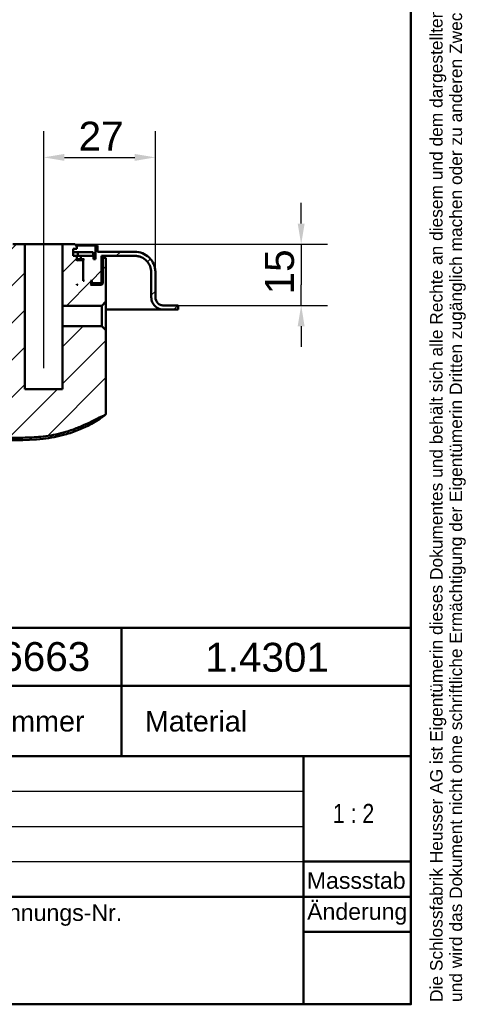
# Model space of a CAD drawing. Header units: millimetres. Extents: x 20 to 833, y 20 to 574.
# Tile 20 of 26: x 725 to 833, y 20 to 258. Entities that reach past the tile are written whole.
import ezdxf
from ezdxf.enums import TextEntityAlignment as Align

# ---------------------------------------------------------------- set-up
doc = ezdxf.new("R2010")
doc.units = ezdxf.units.MM
doc.header["$LTSCALE"] = 2
for name, color, linetype, lineweight in [('Bemaßungen(DIN)', 7, 'Continuous', 25), ('Mittellinie(DIN)', 7, 'Continuous', 25), ('Sichtbare Kanten(DIN)', 7, 'Continuous', 50), ('Skizziergeometrie(DIN)', 7, 'Continuous', 50), ('Skizzierlinie(DIN)', 7, 'Continuous', 25), ('Symbole(DIN)', 7, 'Continuous', 25)]:
    doc.layers.add(name, color=color, linetype=linetype, lineweight=lineweight)
doc.layers.add('Schraffur', color=179, linetype='Continuous', lineweight=9, true_color=0x1e1e47)
doc.styles.add('Aktuell-DIN', font='arial.ttf')
doc.styles.add('STANDARD-DIN~0', font='arial.ttf')
doc.styles.add('Textstil10', font='arial.ttf')
doc.styles.add('Textstil41', font='arial.ttf', dxfattribs={"width": 0.8})
doc.styles.add('Textstil83', font='arial.ttf', dxfattribs={"width": 0.8})
doc.dimstyles.new('CAD-LAN', dxfattribs={"dimscale": 2, "dimtxt": 3.5, "dimasz": 2.5, "dimexe": 3.175, "dimexo": 0, "dimgap": 0.8, "dimtad": 1, "dimrnd": 1e-08, "dimtxsty": 'STANDARD-DIN~0', "dimcen": 0.09, "dimdle": 10, "dimclrd": 250, "dimclre": 250, "dimclrt": 250, "dimadec": 0, "dimazin": 2, "dimtfac": 1, "dimtmove": 0, "dimatfit": 3, "dimfxl": 1, "dimtolj": 1, "dimtzin": 0, "dimlwd": 25, "dimlwe": 25, "dimarcsym": 0})

# ---------------------------------------------------------------- blocks, each defined once
blk = doc.blocks.new('Ränder Standardrahmen')
at = {"layer": 'Skizziergeometrie(DIN)', "flags": 128}
blk.add_lwpolyline([(10, 10), (10, 287), (410, 287), (410, 10), (10, 10)], dxfattribs=at)
blk = doc.blocks.new('Schriftfelder Heusser')
at = {"layer": 'Skizziergeometrie(DIN)'}
for p, q in [((101, 236.92), (291, 236.92)), ((256, 229.92), (256, 236.92)), ((291, 236.92), (291, 229.92)), ((101, 229.92), (291, 229.92)), ((256, 229.92), (256, 221.42)), ((291, 229.92), (291, 191.42)), ((101, 221.42), (291, 221.42)), ((278, 221.42), (278, 191.42)), ((278, 208.67), (291, 208.67)), ((101, 204.42), (291, 204.42)), ((278, 200.17), (291, 200.17)), ((291, 191.42), (101, 191.42))]:
    blk.add_line(p, q, dxfattribs=at)
at = {"layer": 'Skizzierlinie(DIN)'}
for p, q in [((162.35, 217.17), (278, 217.17)), ((162.35, 212.92), (278, 212.92)), ((162.35, 208.67), (278, 208.67))]:
    blk.add_line(p, q, dxfattribs=at)
at = {"layer": 'Symbole(DIN)', "color": 7, "insert": (293.33, 191.7), "char_height": 1.5, "width": 182.3003, "attachment_point": 1, "rotation": 90, "line_spacing_factor": 0.944221, "style": 'Aktuell-DIN'}
blk.add_mtext('\\fArial|b0|i0;\\H1.5000;Die Schlossfabrik Heusser AG ist Eigentümerin dieses Dokumentes und behält sich alle Rechte an diesem und dem dargestellten Gegenstand vor. Der Empfänger anerkennt diese Rechte\\Pund wird das Dokument nicht ohne schriftliche Ermächtigung der Eigentümerin Dritten zugänglich machen oder zu anderen Zwecken verwenden, zu dem es ihm übergeben worden ist.\\P ', dxfattribs=at)
at = {"layer": 'Symbole(DIN)', "color": 179, "true_color": 0x262659, "style": 'Aktuell-DIN'}
for s, insert, char_height, attachment_point in [('Material', (265.02, 225.62), 2.489, 5), ('B-Nummer', (234.74, 225.62), 2.489, 4), ('\\fArial|b0|i0;\\H2.0000;Massstab', (284.39, 206.37), 2, 5), ('\\fArial|b0|i0;Zeichnungs-Nr.', (237, 203.5), 2, 1)]:
    blk.add_mtext(s, dxfattribs=dict(at, insert=insert, char_height=char_height, attachment_point=attachment_point))
at = {"layer": 'Symbole(DIN)', "color": 179, "true_color": 0x262659, "insert": (284.51, 202.33), "char_height": 2, "width": 12.1143, "attachment_point": 5, "style": 'Aktuell-DIN'}
blk.add_mtext('\\fArial|b0|i0;Änderung', dxfattribs=at)
at = {"layer": 'Symbole(DIN)', "color": 179, "true_color": 0x262659, "style": 'Textstil10'}
blk.add_attdef('ERSTELLUNGSDATUM_001', (217.23, 218.29), '', height=2, dxfattribs=at)
at = {"layer": 'Symbole(DIN)', "color": 179, "true_color": 0x262659}
for tag, height, style, p in [('AUTOR', 2.49, 'Aktuell-DIN', (240.03, 219.26)), ('KONTROLLDATUM', 2, 'Textstil10', (217.42, 215.04)), ('KONTROLLIERT_VON', 2, 'Textstil10', (239.98, 215.05))]:
    blk.add_attdef(tag, text='', height=height, dxfattribs=dict(at, style=style)).set_placement(p, align=Align.MIDDLE_LEFT)
at = {"layer": 'Symbole(DIN)', "color": 7, "style": 'Textstil83', "width": 0.8}
blk.add_attdef('Anfänglicher_Ansichtsmaßstab_001', (281.57, 213.34), '', height=2.3, dxfattribs=at)
at = {"layer": 'Symbole(DIN)', "color": 179, "true_color": 0x262659, "style": 'Textstil10'}
blk.add_attdef('PROJEKT', text='', height=2, dxfattribs=at).set_placement((217.77, 209.72), align=Align.BOTTOM_LEFT)
at = {"layer": 'Symbole(DIN)', "color": 7, "style": 'Textstil41', "width": 0.8}
blk.add_attdef('STATUS', text='', height=5, dxfattribs=at).set_placement((284.53, 195.86), align=Align.MIDDLE_CENTER)
blk = doc.blocks.new('*D9')
at = {"layer": 'Bemaßungen(DIN)', "color": 250, "linetype": 'Continuous', "lineweight": 25, "true_color": 0x3f3f3f, "transparency": 16777216}
for p, q in [((731.22, 208.76), (731.22, 231.12)), ((758.22, 193.96), (758.22, 231.12)), ((736.22, 224.77), (753.22, 224.77))]:
    blk.add_line(p, q, dxfattribs=at)
at = {"layer": 'Bemaßungen(DIN)', "color": 250, "linetype": 'Continuous', "true_color": 0x3f3f3f, "transparency": 16777216}
for points in [[(736.22, 225.6), (736.22, 223.93), (731.22, 224.77)], [(753.22, 225.6), (753.22, 223.93), (758.22, 224.77)]]:
    blk.add_solid(points, dxfattribs=at)
at = {"layer": 'Defpoints', "color": 0, "linetype": 'Continuous', "transparency": 16777216}
for p in [(758.22, 224.77), (731.22, 208.76), (758.22, 193.96)]:
    blk.add_point(p, dxfattribs=at)
at = {"layer": 'Bemaßungen(DIN)', "color": 250, "linetype": 'Continuous', "lineweight": 25, "true_color": 0x3f3f3f, "transparency": 16777216, "insert": (739.64, 233.4), "char_height": 7, "attachment_point": 1, "style": 'STANDARD-DIN~0'}
blk.add_mtext('\\A1;27', dxfattribs=at)
blk = doc.blocks.new('*D10')
at = {"layer": 'Bemaßungen(DIN)', "color": 250, "linetype": 'Continuous', "lineweight": 25, "true_color": 0x3f3f3f, "transparency": 16777216}
for p, q in [((793.47, 208.76), (793.47, 213.76)), ((738.72, 203.76), (799.82, 203.76)), ((793.47, 203.76), (793.47, 198.76)), ((793.47, 198.76), (793.47, 193.96)), ((793.47, 188.96), (793.47, 193.96)), ((761.47, 188.96), (799.82, 188.96)), ((793.47, 183.96), (793.47, 178.96))]:
    blk.add_line(p, q, dxfattribs=at)
at = {"layer": 'Bemaßungen(DIN)', "color": 250, "linetype": 'Continuous', "true_color": 0x3f3f3f, "transparency": 16777216}
for points in [[(792.63, 208.76), (794.3, 208.76), (793.47, 203.76)], [(792.63, 183.96), (794.3, 183.96), (793.47, 188.96)]]:
    blk.add_solid(points, dxfattribs=at)
at = {"layer": 'Defpoints', "color": 0, "linetype": 'Continuous', "transparency": 16777216}
for p in [(738.72, 203.76), (761.47, 188.96), (793.47, 188.96)]:
    blk.add_point(p, dxfattribs=at)
at = {"layer": 'Bemaßungen(DIN)', "color": 250, "linetype": 'Continuous', "lineweight": 25, "true_color": 0x3f3f3f, "transparency": 16777216, "insert": (784.72, 191.65), "char_height": 7, "attachment_point": 1, "rotation": 90, "style": 'STANDARD-DIN~0'}
blk.add_mtext('\\A1;15', dxfattribs=at)

msp = doc.modelspace()

# ---------------------------------------------------------------- hatches: boundary and pattern name
at = {"layer": 'Schraffur'}
h = msp.add_hatch(dxfattribs=at)
h.set_pattern_fill('ANSI31', color=256, scale=50.8, style=0)
h.set_pattern_definition([(45, (0, 0), (-4.49013, 4.49013), [])])
edge = h.paths.add_edge_path()
edge.add_line((564.216, 188.955), (549.716, 188.955))
edge.add_line((549.716, 188.955), (549.716, 187.955))
edge.add_line((549.716, 187.955), (564.216, 187.955))
edge.add_spline(control_points=[(564.216, 187.955), (564.424, 187.955), (564.632, 187.977), (565.034, 188.061), (565.227, 188.123), (565.774, 188.361), (566.102, 188.59), (566.642, 189.15), (566.853, 189.474), (567.142, 190.188), (567.216, 190.569), (567.216, 190.955)], knot_values=[-0.4735831, -0.4735831, -0.4735831, -0.4735831, -0.4108832, -0.4108832, -0.3500812, -0.3500812, -0.2314327, -0.2314327, -0.1160757, -0.1160757, 0, 0, 0, 0], degree=3, periodic=0)
edge.add_line((567.216, 190.955), (567.216, 196.955))
edge.add_spline(control_points=[(567.216, 196.955), (567.216, 197.234), (567.244, 197.511), (567.357, 198.047), (567.439, 198.304), (567.757, 199.034), (568.061, 199.47), (568.808, 200.19), (569.241, 200.472), (570.192, 200.858), (570.7, 200.955), (571.216, 200.955)], knot_values=[-0.6314442, -0.6314442, -0.6314442, -0.6314442, -0.5478443, -0.5478443, -0.4667749, -0.4667749, -0.3085769, -0.3085769, -0.1547676, -0.1547676, 0, 0, 0, 0], degree=3, periodic=0)
edge.add_line((571.216, 200.955), (717.216, 200.955))
edge.add_line((717.216, 200.955), (717.216, 194.555))
edge.add_line((717.216, 194.555), (717.416, 194.355))
edge.add_line((717.416, 194.355), (719.516, 194.355))
edge.add_line((719.516, 194.355), (719.616, 194.455))
edge.add_line((719.616, 194.455), (719.616, 194.955))
edge.add_line((719.616, 194.955), (719.916, 194.955))
edge.add_line((719.916, 194.955), (719.716, 194.755))
edge.add_line((719.716, 194.755), (719.716, 194.155))
edge.add_line((719.716, 194.155), (719.916, 193.955))
edge.add_line((719.916, 193.955), (717.216, 193.955))
edge.add_line((717.216, 193.955), (716.916, 194.255))
edge.add_line((716.916, 194.255), (716.916, 200.455))
edge.add_line((716.916, 200.455), (716.072, 200.455))
edge.add_line((716.072, 200.455), (716.072, 197.955))
edge.add_line((716.072, 197.955), (716.072, 172.539))
edge.add_spline(control_points=[(716.072, 172.539), (716.072, 168.093), (716.072, 164.535), (712.545, 161.405), (708.518, 161.387), (703.485, 161.365)], knot_values=[0, 0, 0, 0, 0, 0, 1, 1, 1, 1, 1, 1], degree=5, periodic=0)
edge.add_spline(control_points=[(703.485, 161.365), (685.785, 161.288), (668.085, 161.214), (631.888, 161.132), (613.391, 161.127), (594.894, 161.193)], knot_values=[-10.8590525, -10.8590525, -10.8590525, -10.8590525, -5.5490264, -5.5490264, 0, 0, 0, 0], degree=3, periodic=0)
edge.add_spline(control_points=[(594.894, 161.193), (588.358, 161.216), (582.398, 161.245), (576.206, 166.922), (576.178, 173.402), (576.144, 181.493)], knot_values=[0, 0, 0, 0, 0, 0, 1, 1, 1, 1, 1, 1], degree=5, periodic=0)
edge.add_spline(control_points=[(576.144, 181.493), (576.129, 185.081), (576.118, 187.904), (576.103, 191.998), (576.097, 194.1), (576.096, 196.042)], knot_values=[-1.3547138, -1.3547138, -1.3547138, -1.3547138, -0.5873656, -0.5873656, -0.0059478, -0.0059478, -0.0059478, -0.0059478], degree=3, periodic=0)
edge.add_spline(control_points=[(576.096, 196.042), (576.096, 196.608), (576.096, 197.115), (575.783, 197.455), (575.261, 197.455), (574.685, 197.455)], knot_values=[0, 0, 0, 0, 0, 0, 1, 1, 1, 1, 1, 1], degree=5, periodic=0)
edge.add_line((574.685, 197.455), (573.096, 197.455))
edge.add_spline(control_points=[(573.096, 197.455), (572.99, 197.455), (572.882, 197.455), (572.749, 197.418), (572.711, 197.402), (572.646, 197.356), (572.62, 197.328), (572.573, 197.254), (572.557, 197.206), (572.53, 197.074), (572.53, 196.981), (572.53, 196.89)], knot_values=[-0.0997525, -0.0997525, -0.0997525, -0.0997525, -0.0687231, -0.0687231, -0.0556331, -0.0556331, -0.0432165, -0.0432165, -0.0273736, -0.0273736, -0.0000528, -0.0000528, -0.0000528, -0.0000528], degree=3, periodic=0)
edge.add_spline(control_points=[(572.53, 196.89), (572.53, 194.755), (572.525, 192.72), (572.509, 187.78), (572.491, 183.564), (572.482, 181.465)], knot_values=[-1.0713805, -1.0713805, -1.0713805, -1.0713805, -0.6299459, -0.6299459, 0, 0, 0, 0], degree=3, periodic=0)
edge.add_spline(control_points=[(572.482, 181.465), (572.468, 178.406), (572.454, 175.237), (573.419, 170.157), (574.075, 167.928), (576.34, 164.042), (577.642, 162.53), (581.245, 159.738), (583.348, 158.918), (588.315, 157.557), (591.64, 157.543), (594.81, 157.529)], knot_values=[-3.1182615, -3.1182615, -3.1182615, -3.1182615, -2.3275463, -2.3275463, -1.8418292, -1.8418292, -1.4493224, -1.4493224, -0.951006, -0.951006, -0.0000032, -0.0000032, -0.0000032, -0.0000032], degree=3, periodic=0)
edge.add_line((594.81, 157.529), (722.284, 156.983))
edge.add_spline(control_points=[(722.284, 156.983), (723.457, 156.978), (725.199, 156.97), (728.156, 157.05), (729.612, 157.135), (731.072, 157.302)], knot_values=[-0.8850588, -0.8850588, -0.8850588, -0.8850588, -0.4408383, -0.4408383, 0, 0, 0, 0], degree=3, periodic=0)
edge.add_spline(control_points=[(731.072, 157.302), (731.899, 157.396), (732.724, 157.517), (734.361, 157.823), (735.173, 158.008), (735.976, 158.231)], knot_values=[-0.4996856, -0.4996856, -0.4996856, -0.4996856, -0.2499014, -0.2499014, 0, 0, 0, 0], degree=3, periodic=0)
edge.add_spline(control_points=[(735.976, 158.231), (736.787, 158.456), (737.597, 158.722), (739.273, 159.336), (740.155, 159.697), (741.017, 160.077)], knot_values=[-0.5353755, -0.5353755, -0.5353755, -0.5353755, -0.2827871, -0.2827871, -0.0000004, -0.0000004, -0.0000004, -0.0000004], degree=3, periodic=0)
edge.add_spline(control_points=[(741.017, 160.077), (741.948, 160.487), (742.454, 160.739), (744.21, 161.645), (745.087, 162.104), (745.801, 162.387)], knot_values=[-0.5031252, -0.5031252, -0.5031252, -0.5031252, -0.2304776, -0.2304776, 0, 0, 0, 0], degree=3, periodic=0)
edge.add_spline(control_points=[(745.801, 162.387), (745.894, 162.424), (745.985, 162.458), (746.101, 162.534), (746.138, 162.565), (746.199, 162.645), (746.22, 162.691), (746.258, 162.835), (746.258, 162.939), (746.258, 163.043)], knot_values=[-0.0935252, -0.0935252, -0.0935252, -0.0935252, -0.0642653, -0.0642653, -0.0483657, -0.0483657, -0.0312512, -0.0312512, 0, 0, 0, 0], degree=3, periodic=0)
edge.add_line((746.258, 163.043), (746.258, 183.013))
edge.add_line((746.258, 183.013), (745.274, 183.997))
edge.add_line((745.274, 183.997), (735.766, 183.997))
edge.add_line((735.766, 183.997), (735.766, 168.755))
edge.add_line((735.766, 168.755), (726.666, 168.755))
edge.add_line((726.666, 168.755), (726.666, 203.755))
edge.add_line((726.666, 203.755), (723.716, 203.755))
edge.add_line((723.716, 203.755), (723.216, 203.255))
edge.add_line((723.216, 203.255), (723.216, 202.655))
edge.add_line((723.216, 202.655), (724.116, 202.655))
edge.add_line((724.116, 202.655), (724.116, 201.855))
edge.add_line((724.116, 201.855), (722.199, 201.855))
edge.add_line((722.199, 201.855), (722.199, 200.955))
edge.add_line((722.199, 200.955), (719.216, 200.955))
edge.add_line((719.216, 200.955), (719.216, 200.155))
edge.add_line((719.216, 200.155), (718.716, 200.155))
edge.add_line((718.716, 200.155), (718.716, 203.455))
edge.add_line((718.716, 203.455), (718.216, 203.455))
edge.add_line((718.216, 203.455), (718.216, 201.955))
edge.add_line((718.216, 201.955), (571.216, 201.955))
edge.add_spline(control_points=[(571.216, 201.955), (570.868, 201.955), (570.522, 201.92), (569.851, 201.779), (569.53, 201.676), (568.618, 201.279), (568.072, 200.899), (567.172, 199.965), (566.819, 199.424), (566.338, 198.234), (566.216, 197.6), (566.216, 196.955)], knot_values=[-0.7893052, -0.7893052, -0.7893052, -0.7893052, -0.6848053, -0.6848053, -0.5834686, -0.5834686, -0.3857211, -0.3857211, -0.1934595, -0.1934595, 0, 0, 0, 0], degree=3, periodic=0)
edge.add_line((566.216, 196.955), (566.216, 190.955))
edge.add_spline(control_points=[(566.216, 190.955), (566.216, 190.816), (566.201, 190.678), (566.145, 190.41), (566.104, 190.281), (565.945, 189.916), (565.793, 189.698), (565.419, 189.338), (565.203, 189.197), (564.727, 189.004), (564.474, 188.955), (564.216, 188.955)], knot_values=[-0.3157221, -0.3157221, -0.3157221, -0.3157221, -0.2739221, -0.2739221, -0.2333875, -0.2333875, -0.1542884, -0.1542884, -0.0773838, -0.0773838, -0.0000019, -0.0000019, -0.0000019, -0.0000019], degree=3, periodic=0)
h.paths.add_polyline_path([(721.916, 199.955), (721.716, 199.755), (721.716, 194.955), (721.466, 194.955), (721.666, 195.155), (721.666, 199.955), (721.466, 200.155), (722.216, 200.155), (722.216, 200.955), (723.216, 200.955), (723.216, 199.755), (723.016, 199.955)], flags=0)
h.paths.add_polyline_path([(723.016, 193.955), (723.216, 194.155), (723.216, 193.955)], flags=0)
edge = h.paths.add_edge_path()
edge.add_line((757.216, 196.955), (757.216, 190.955))
edge.add_spline(control_points=[(757.216, 190.955), (757.216, 190.747), (757.237, 190.539), (757.321, 190.137), (757.383, 189.944), (757.621, 189.397), (757.85, 189.069), (758.41, 188.529), (758.735, 188.318), (759.448, 188.029), (759.829, 187.955), (760.216, 187.955)], knot_values=[-0.4735831, -0.4735831, -0.4735831, -0.4735831, -0.4108832, -0.4108832, -0.3500812, -0.3500812, -0.2314327, -0.2314327, -0.1160757, -0.1160757, 0, 0, 0, 0], degree=3, periodic=0)
edge.add_line((760.216, 187.955), (763.716, 187.955))
edge.add_line((763.716, 187.955), (763.716, 188.925))
edge.add_line((763.716, 188.925), (762.716, 188.925))
edge.add_line((762.716, 188.925), (762.716, 188.955))
edge.add_line((762.716, 188.955), (760.216, 188.955))
edge.add_spline(control_points=[(760.216, 188.955), (760.076, 188.955), (759.938, 188.97), (759.67, 189.026), (759.541, 189.067), (759.176, 189.226), (758.958, 189.378), (758.598, 189.752), (758.457, 189.968), (758.264, 190.444), (758.216, 190.698), (758.216, 190.955)], knot_values=[-0.3157143, -0.3157143, -0.3157143, -0.3157143, -0.2739221, -0.2739221, -0.2333875, -0.2333875, -0.1542884, -0.1542884, -0.0773838, -0.0773838, 0, 0, 0, 0], degree=3, periodic=0)
edge.add_line((758.216, 190.955), (758.216, 196.955))
edge.add_spline(control_points=[(758.216, 196.955), (758.216, 197.303), (758.18, 197.649), (758.039, 198.32), (757.936, 198.641), (757.539, 199.554), (757.159, 200.099), (756.225, 200.999), (755.684, 201.352), (754.495, 201.833), (753.86, 201.955), (753.216, 201.955)], knot_values=[-0.7893052, -0.7893052, -0.7893052, -0.7893052, -0.6848053, -0.6848053, -0.5834686, -0.5834686, -0.3857211, -0.3857211, -0.1934595, -0.1934595, 0, 0, 0, 0], degree=3, periodic=0)
edge.add_line((753.216, 201.955), (744.216, 201.955))
edge.add_line((744.216, 201.955), (744.216, 203.455))
edge.add_line((744.216, 203.455), (743.716, 203.455))
edge.add_line((743.716, 203.455), (743.716, 200.155))
edge.add_line((743.716, 200.155), (743.216, 200.155))
edge.add_line((743.216, 200.155), (743.216, 200.955))
edge.add_line((743.216, 200.955), (740.216, 200.955))
edge.add_line((740.216, 200.955), (740.216, 200.155))
edge.add_line((740.216, 200.155), (740.966, 200.155))
edge.add_line((740.966, 200.155), (740.766, 199.955))
edge.add_line((740.766, 199.955), (740.766, 195.155))
edge.add_line((740.766, 195.155), (740.966, 194.955))
edge.add_line((740.966, 194.955), (740.716, 194.955))
edge.add_line((740.716, 194.955), (740.716, 199.755))
edge.add_line((740.716, 199.755), (740.516, 199.955))
edge.add_line((740.516, 199.955), (739.416, 199.955))
edge.add_line((739.416, 199.955), (739.216, 199.755))
edge.add_line((739.216, 199.755), (739.216, 200.955))
edge.add_line((739.216, 200.955), (738.316, 200.955))
edge.add_line((738.316, 200.955), (738.316, 202.655))
edge.add_line((738.316, 202.655), (739.216, 202.655))
edge.add_line((739.216, 202.655), (739.216, 203.255))
edge.add_line((739.216, 203.255), (738.716, 203.755))
edge.add_line((738.716, 203.755), (735.766, 203.755))
edge.add_line((735.766, 203.755), (735.766, 188.914))
edge.add_line((735.766, 188.914), (745.274, 188.914))
edge.add_line((745.274, 188.914), (746.258, 189.898))
edge.add_line((746.258, 189.898), (746.258, 197.955))
edge.add_line((746.258, 197.955), (746.258, 200.455))
edge.add_line((746.258, 200.455), (745.516, 200.455))
edge.add_line((745.516, 200.455), (745.516, 194.255))
edge.add_line((745.516, 194.255), (745.216, 193.955))
edge.add_line((745.216, 193.955), (742.516, 193.955))
edge.add_line((742.516, 193.955), (742.716, 194.155))
edge.add_line((742.716, 194.155), (742.716, 194.755))
edge.add_line((742.716, 194.755), (742.516, 194.955))
edge.add_line((742.516, 194.955), (742.816, 194.955))
edge.add_line((742.816, 194.955), (742.816, 194.455))
edge.add_line((742.816, 194.455), (742.916, 194.355))
edge.add_line((742.916, 194.355), (745.016, 194.355))
edge.add_line((745.016, 194.355), (745.216, 194.555))
edge.add_line((745.216, 194.555), (745.216, 200.955))
edge.add_line((745.216, 200.955), (753.216, 200.955))
edge.add_spline(control_points=[(753.216, 200.955), (753.494, 200.955), (753.771, 200.927), (754.307, 200.814), (754.564, 200.732), (755.294, 200.414), (755.73, 200.11), (756.45, 199.363), (756.733, 198.93), (757.118, 197.979), (757.216, 197.471), (757.216, 196.955)], knot_values=[-0.6314442, -0.6314442, -0.6314442, -0.6314442, -0.5478443, -0.5478443, -0.4667749, -0.4667749, -0.3085769, -0.3085769, -0.1547676, -0.1547676, 0, 0, 0, 0], degree=3, periodic=0)
h.paths.add_polyline_path([(739.216, 194.155), (739.416, 193.955), (739.216, 193.955)], flags=0)

# ---------------------------------------------------------------- linework, layer by layer
at = {"layer": 'Mittellinie(DIN)', "linetype": 'Continuous'}
msp.add_line((731.216, 173.835), (731.216, 208.755), dxfattribs=at)
at = {"layer": 'Sichtbare Kanten(DIN)'}
for p, q in [((726.666, 203.755), (723.716, 203.755)), ((726.666, 168.755), (726.666, 203.755)), ((735.766, 203.755), (726.666, 203.755)), ((738.716, 203.755), (735.766, 203.755)), ((735.766, 203.755), (735.766, 188.914)), ((738.316, 200.955), (738.316, 202.655)), ((738.316, 202.655), (739.216, 202.655)), ((739.216, 203.255), (738.716, 203.755)), ((739.016, 203.455), (743.716, 203.455)), ((739.216, 202.655), (739.216, 203.255)), ((744.216, 203.455), (743.716, 203.455)), ((743.716, 203.455), (743.716, 200.155)), ((744.216, 201.955), (744.216, 203.455)), ((739.474, 201.855), (738.316, 201.855)), ((739.216, 200.955), (738.316, 200.955)), ((739.216, 199.755), (739.216, 200.955)), ((739.216, 200.955), (739.474, 200.955)), ((740.216, 200.155), (739.216, 200.155)), ((743.174, 201.855), (739.474, 201.855)), ((739.474, 201.855), (739.474, 200.955)), ((739.474, 200.955), (740.194, 200.955)), ((740.194, 200.955), (740.216, 200.955)), ((743.216, 200.955), (740.216, 200.955)), ((740.216, 200.955), (740.216, 200.155)), ((740.216, 200.155), (740.966, 200.155)), ((740.966, 200.155), (740.766, 199.955)), ((743.174, 201.855), (743.174, 200.955)), ((743.216, 200.155), (743.216, 200.955)), ((743.716, 200.155), (743.216, 200.155)), ((753.216, 201.955), (744.216, 201.955)), ((745.216, 194.555), (745.216, 200.955)), ((745.216, 200.955), (753.216, 200.955)), ((745.516, 200.455), (745.216, 200.455)), ((746.258, 200.455), (745.516, 200.455)), ((745.516, 200.455), (745.516, 194.255)), ((746.258, 197.955), (746.258, 200.455)), ((739.416, 199.955), (739.216, 199.755)), ((739.416, 199.955), (739.216, 199.955)), ((740.516, 199.955), (739.416, 199.955)), ((740.716, 199.755), (740.516, 199.955)), ((740.516, 199.955), (740.766, 199.955)), ((740.716, 194.955), (740.716, 199.755)), ((740.766, 199.955), (740.766, 195.155)), ((746.258, 189.898), (746.258, 197.955)), ((746.258, 197.955), (746.258, 189.898)), ((757.216, 196.955), (757.216, 190.955)), ((758.216, 190.955), (758.216, 196.955)), ((758.216, 196.955), (758.216, 196.955)), ((758.216, 190.955), (758.216, 196.955)), ((739.216, 194.155), (739.416, 193.955)), ((739.216, 193.955), (739.216, 194.155)), ((739.416, 193.955), (739.216, 193.955)), ((740.766, 195.155), (740.716, 195.155)), ((740.966, 194.955), (740.716, 194.955)), ((740.766, 195.155), (740.966, 194.955)), ((742.716, 194.755), (742.516, 194.955)), ((742.516, 194.955), (742.816, 194.955)), ((742.516, 193.955), (742.716, 194.155)), ((745.216, 193.955), (742.516, 193.955)), ((742.716, 194.155), (742.716, 194.755)), ((742.816, 194.455), (742.716, 194.455)), ((742.716, 194.355), (742.916, 194.355)), ((745.516, 194.255), (742.716, 194.255)), ((742.816, 194.955), (742.816, 194.455)), ((742.816, 194.455), (742.916, 194.355)), ((742.916, 194.355), (745.016, 194.355)), ((745.016, 194.355), (745.216, 194.555)), ((745.516, 194.255), (745.216, 193.955)), ((735.766, 188.914), (745.274, 188.914)), ((735.766, 188.914), (735.766, 183.997)), ((745.274, 188.914), (746.258, 189.898)), ((745.274, 188.914), (745.274, 183.997)), ((762.716, 188.955), (760.216, 188.955)), ((762.716, 188.925), (762.716, 188.955)), ((762.716, 188.925), (762.716, 188.955)), ((763.716, 188.925), (762.716, 188.925)), ((763.716, 187.955), (763.716, 188.925)), ((763.716, 187.955), (763.716, 188.925)), ((760.216, 187.955), (746.236, 187.955)), ((760.216, 187.955), (763.716, 187.955)), ((745.274, 183.997), (735.766, 183.997)), ((735.766, 183.997), (735.766, 168.755)), ((746.258, 183.013), (745.274, 183.997)), ((746.258, 163.043), (746.258, 183.013)), ((746.258, 183.013), (746.258, 163.043)), ((735.766, 168.755), (726.666, 168.755))]:
    msp.add_line(p, q, dxfattribs=at)
for points, knots in [([(758.216, 196.955), (758.216, 197.303), (758.18, 197.649), (758.039, 198.32), (757.936, 198.641), (757.539, 199.554), (757.159, 200.099), (756.225, 200.999), (755.684, 201.352), (754.495, 201.833), (753.86, 201.955), (753.216, 201.955)], [-0.78930523, -0.78930523, -0.78930523, -0.78930523, -0.68480532, -0.68480532, -0.58346864, -0.58346864, -0.38572109, -0.38572109, -0.19345948, -0.19345948, 0, 0, 0, 0]), ([(753.216, 200.955), (753.494, 200.955), (753.771, 200.927), (754.307, 200.814), (754.564, 200.732), (755.294, 200.414), (755.73, 200.11), (756.45, 199.363), (756.733, 198.93), (757.118, 197.979), (757.216, 197.471), (757.216, 196.955)], [-0.63144419, -0.63144419, -0.63144419, -0.63144419, -0.54784426, -0.54784426, -0.46677491, -0.46677491, -0.30857687, -0.30857687, -0.15476758, -0.15476758, 0, 0, 0, 0]), ([(731.068, 156.74), (726.713, 156.242), (722.306, 156.421), (710.587, 156.472), (703.251, 156.503), (673.907, 156.629), (651.899, 156.723), (621.638, 156.853), (613.385, 156.888), (598.939, 156.951), (592.643, 156.35), (585.303, 157.779), (584.056, 158.133), (580.865, 159.428), (578.981, 160.648), (576.23, 163.389), (575.2, 164.823), (573.597, 167.929), (573.019, 169.634), (572.173, 173.482), (571.997, 175.666), (571.848, 181.457), (571.937, 185.082), (571.955, 190.164), (571.96, 191.623), (571.966, 193.812), (571.968, 194.541), (571.968, 195.635), (571.966, 196), (571.971, 196.46), (571.972, 196.556), (571.978, 196.762), (571.984, 196.874), (572.006, 197.021), (572.016, 197.066), (572.052, 197.189), (572.086, 197.254), (572.173, 197.353), (572.225, 197.39), (572.333, 197.43), (572.38, 197.441), (572.465, 197.451), (572.498, 197.454), (572.552, 197.456), (572.572, 197.456), (572.613, 197.457), (572.634, 197.457), (572.655, 197.457)], [0, 0, 0, 0, 1.3147732, 1.3147732, 3.5156069, 3.5156069, 10.1181079, 10.1181079, 12.5940457, 12.5940457, 14.4517512, 14.4517512, 14.8372417, 14.8372417, 15.4848677, 15.4848677, 16.0022412, 16.0022412, 16.5333209, 16.5333209, 17.1842684, 17.1842684, 18.2712861, 18.2712861, 18.7090006, 18.7090006, 18.9277979, 18.9277979, 19.037268, 19.037268, 19.0659314, 19.0659314, 19.1002429, 19.1002429, 19.1167144, 19.1167144, 19.1500843, 19.1500843, 19.1808225, 19.1808225, 19.1996381, 19.1996381, 19.21058, 19.21058, 19.2165994, 19.2165994, 19.2229076, 19.2229076, 19.2229076, 19.2229076]), ([(757.216, 190.955), (757.216, 190.747), (757.237, 190.539), (757.321, 190.137), (757.383, 189.944), (757.621, 189.397), (757.85, 189.069), (758.41, 188.529), (758.735, 188.318), (759.448, 188.029), (759.829, 187.955), (760.216, 187.955)], [-0.47358314, -0.47358314, -0.47358314, -0.47358314, -0.41088319, -0.41088319, -0.35008119, -0.35008119, -0.23143265, -0.23143265, -0.11607569, -0.11607569, 0, 0, 0, 0]), ([(760.216, 188.955), (760.076, 188.955), (759.938, 188.97), (759.67, 189.026), (759.541, 189.067), (759.176, 189.226), (758.958, 189.378), (758.598, 189.752), (758.457, 189.968), (758.264, 190.444), (758.216, 190.698), (758.216, 190.955)], [-0.31571434, -0.31571434, -0.31571434, -0.31571434, -0.27392213, -0.27392213, -0.23338746, -0.23338746, -0.15428844, -0.15428844, -0.07738379, -0.07738379, 0, 0, 0, 0]), ([(746.258, 189.898), (746.258, 189.898), (746.258, 189.898), (746.258, 189.898), (746.257, 189.811), (746.252, 189.456), (746.248, 189.188), (746.241, 188.574), (746.238, 188.188), (746.233, 187.343), (746.231, 186.885), (746.231, 186.455), (746.231, 186.025), (746.233, 185.566), (746.238, 184.72), (746.241, 184.333), (746.248, 183.72), (746.252, 183.454), (746.257, 183.1), (746.258, 183.013), (746.258, 183.013), (746.258, 183.013), (746.258, 183.013)], [1.5500956, 1.5500956, 1.5500956, 1.5500956, 1.5501229, 1.5501229, 1.6796868, 1.6796868, 1.8092507, 1.8092507, 1.9380413, 1.9380413, 2.0668318, 2.0668318, 2.0668318, 2.1958916, 2.1958916, 2.3249514, 2.3249514, 2.4542456, 2.4542456, 2.5835399, 2.5835399, 2.5835671, 2.5835671, 2.5835671, 2.5835671]), ([(746.096, 162.532), (746.095, 162.531), (746.092, 162.529), (746.081, 162.521), (746.063, 162.507), (746.015, 162.469), (745.978, 162.44), (745.742, 162.26), (745.487, 162.066), (744.672, 161.509), (744.15, 161.171), (743.035, 160.516), (742.464, 160.202), (741.15, 159.536), (740.382, 159.183), (738.535, 158.434), (737.428, 158.058), (734.598, 157.266), (732.836, 156.942), (731.068, 156.74)], [0.1270294, 0.1270294, 0.1270294, 0.1270294, 0.231747, 0.231747, 0.5607874, 0.5607874, 0.8078683, 0.8078683, 1.1211212, 1.1211212, 1.3900416, 1.3900416, 1.6088942, 1.6088942, 1.8669625, 1.8669625, 2.2153079, 2.2153079, 2.7492385, 2.7492385, 2.7492385, 2.7492385]), ([(741.017, 160.077), (741.948, 160.487), (742.454, 160.739), (744.21, 161.645), (745.087, 162.104), (745.801, 162.387)], [-0.5031252, -0.5031252, -0.5031252, -0.5031252, -0.23047755, -0.23047755, 0, 0, 0, 0]), ([(745.801, 162.387), (745.894, 162.424), (745.985, 162.458), (746.101, 162.534), (746.138, 162.565), (746.199, 162.645), (746.22, 162.691), (746.258, 162.835), (746.258, 162.939), (746.258, 163.043)], [-0.093525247, -0.093525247, -0.093525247, -0.093525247, -0.064265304, -0.064265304, -0.048365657, -0.048365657, -0.03125125, -0.03125125, 0, 0, 0, 0]), ([(735.976, 158.231), (736.787, 158.456), (737.597, 158.722), (739.273, 159.336), (740.155, 159.697), (741.017, 160.077)], [-0.53537554, -0.53537554, -0.53537554, -0.53537554, -0.2827871, -0.2827871, -0.00000041, -0.00000041, -0.00000041, -0.00000041]), ([(722.284, 156.983), (723.457, 156.978), (725.199, 156.97), (728.156, 157.05), (729.612, 157.135), (731.072, 157.302)], [-0.88505877, -0.88505877, -0.88505877, -0.88505877, -0.44083825, -0.44083825, 0, 0, 0, 0]), ([(731.072, 157.302), (731.899, 157.396), (732.724, 157.517), (734.361, 157.823), (735.173, 158.008), (735.976, 158.231)], [-0.49968556, -0.49968556, -0.49968556, -0.49968556, -0.2499014, -0.2499014, 0, 0, 0, 0])]:
    msp.add_open_spline(points, degree=3, knots=knots, dxfattribs=at)

# ---------------------------------------------------------------- block references
at = {"xscale": 2, "yscale": 2, "zscale": 2}
msp.add_blockref('Ränder Standardrahmen', (0, 0), dxfattribs=at)
ref = msp.add_blockref('Schriftfelder Heusser', (238, -362.833), dxfattribs=dict(xscale=2, yscale=2, zscale=2))
ref.add_attrib('Anfänglicher_Ansichtsmaßstab_001', '1 : 2', (801.136, 63.856), dxfattribs={"layer": 'Symbole(DIN)', "color": 7, "height": 4.6, "style": 'Textstil83', "width": 0.8})

# ---------------------------------------------------------------- texts
at = {"layer": 'Symbole(DIN)', "color": 7, "char_height": 7, "attachment_point": 1, "style": 'Aktuell-DIN'}
for s, insert, width in [('{\\fArial|b0|i0;\\H7.0000;206663}', (709.83, 107.58), 32.62043), ('{\\fArial|b0|i0;\\H7.0000;1.4301}', (770.274, 107.401), 29.89939)]:
    msp.add_mtext(s, dxfattribs=dict(at, insert=insert, width=width))

# ---------------------------------------------------------------- dimensions: what is measured, and where the dimension line sits
at = {"layer": 'Bemaßungen(DIN)', "color": 250, "linetype": 'Continuous', "lineweight": 25, "true_color": 0x3f3f3f}
for base, p1, p2, angle, override, picture, middle in [((758.216, 224.767), (731.216, 208.755), (758.216, 193.955), 180, {"dimgap": 0.8, "dimdec": 2, "dimtol": 0, "dimlim": 0, "dimtp": 0, "dimtm": 0, "dimtdec": 2, "dimtofl": 0, "dimatfit": 1}, '*D9', (744.716, 224.767)), ((793.466, 188.955), (738.716, 203.755), (761.466, 188.955), 90, {"dimgap": 0.8, "dimdec": 0, "dimtol": 0, "dimlim": 0, "dimtp": 0, "dimtm": 0, "dimtdec": 2, "dimtofl": 0}, '*D10', (793.466, 196.355))]:
    dim = msp.add_linear_dim(base=base, p1=p1, p2=p2, angle=angle, dimstyle='CAD-LAN', override=override, dxfattribs=at)
    dim.commit()
    dim.dimension.update_dxf_attribs({"geometry": picture, "text_midpoint": middle, "dimtype": 160})

doc.saveas('drawing.dxf')
